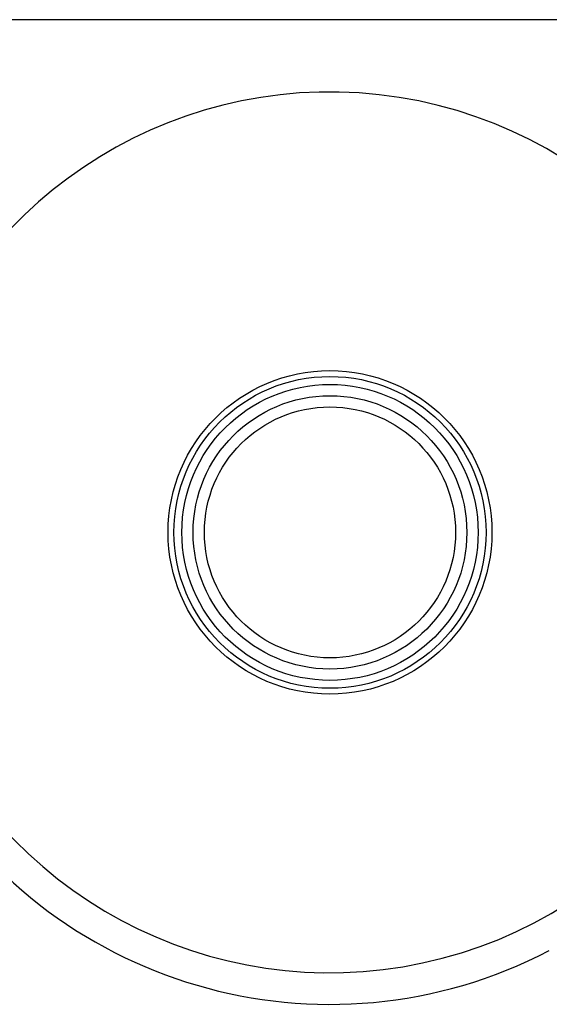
# Model space of a CAD drawing. Header units: inches. Extents: x 4 to 134, y 7 to 73.
# Tile 73 of 104: x 25.849 to 26.584, y 49.417 to 50.786. Entities that reach past the tile are written whole.
import ezdxf

# ---------------------------------------------------------------- set-up
doc = ezdxf.new("R2010")
doc.units = ezdxf.units.IN
doc.header["$MEASUREMENT"] = 0
doc.layers.add('Visible Edges(ANSI)', color=7, linetype='Continuous', lineweight=25)
doc.layers.add('Visible Tangent Edges(ANSI)', color=7, linetype='Continuous', lineweight=25)

msp = doc.modelspace()

# ---------------------------------------------------------------- linework, layer by layer
at = {"layer": 'Visible Edges(ANSI)'}
msp.add_line((26.9322, 50.786), (4.808, 50.786), dxfattribs=at)
msp.add_circle((26.2793, 50.0734), 0.19, dxfattribs=at)
for radius, start, end in [(0.6122, 201.3992, 164.3227), (0.656, 209.6687, 297.6551)]:
    msp.add_arc((26.2793, 50.0734), radius, start, end, dxfattribs=at)
at = {"layer": 'Visible Tangent Edges(ANSI)'}
for radius in [0.2248, 0.2167, 0.2057, 0.1744]:
    msp.add_circle((26.2793, 50.0734), radius, dxfattribs=at)

doc.saveas('drawing.dxf')
